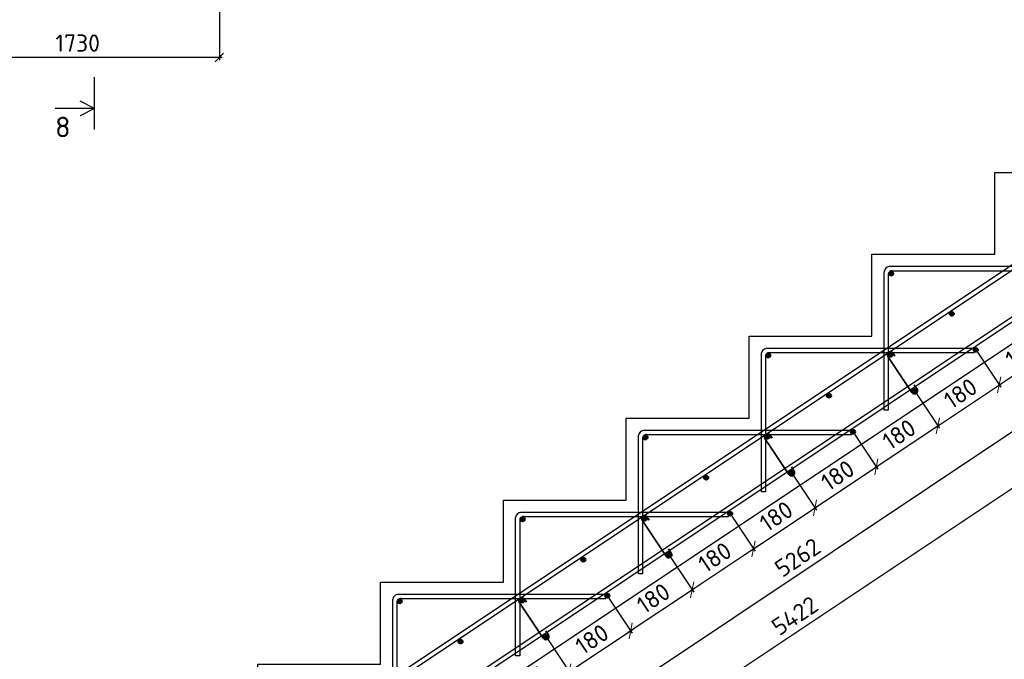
# Model space of a CAD drawing. Header units: millimetres. Extents: x 125896 to 2572636, y -120305 to 130347.
# Tile 240 of 256: x 387349 to 399372, y 33158 to 40964. Entities that reach past the tile are written whole.
import ezdxf

# ---------------------------------------------------------------- set-up
doc = ezdxf.new("R2010")
doc.units = ezdxf.units.MM
doc.linetypes.add('CENTER', pattern=[2, 1.25, -0.25, 0.25, -0.25])
for name, color, linetype, lineweight in [('Арматура', 152, 'Continuous', 40), ('ОСИ', 7, 'CENTER', 15), ('Основная 0.35', 200, 'Continuous', 35), ('Столовая Двери и окна', 7, 'Continuous', 15), ('ТЕКСТ', 7, 'Continuous', 15)]:
    doc.layers.add(name, color=color, linetype=linetype, lineweight=lineweight)
doc.styles.add('GOST-2.304_Type-B', font='GOST Common.ttf')
doc.styles.get("Standard").update_dxf_attribs({"font": 'isocpeur.ttf'})
doc.styles.add('ГОСТ', font='isocpeur.ttf')
doc.dimstyles.new('Осевые', dxfattribs={"dimscale": 0.7, "dimtxt": 450, "dimasz": 400, "dimexe": 100, "dimexo": 100, "dimgap": 100, "dimtad": 1, "dimdec": 0, "dimzin": 0, "dimdsep": 46, "dimtxsty": 'Standard', "dimblk": 'OBLIQUE', "dimcen": 9, "dimdle": 100, "dimazin": 0, "dimtm": 1e-09, "dimtfac": 1, "dimtdec": 0, "dimtofl": 0, "dimtmove": 0, "dimatfit": 3, "dimfxl": 1, "dimtolj": 1, "dimtzin": 0, "dimarcsym": 0})

# ---------------------------------------------------------------- blocks, each defined once
blk = doc.blocks.new('_OBLIQUE')
at = {"color": 0, "linetype": 'ByBlock'}
blk.add_line((-0.5, -0.5), (0.5, 0.5), dxfattribs=at)
blk = doc.blocks.new('*D705')
at = {"layer": 'Defpoints', "color": 0, "linetype": 'ByBlock', "lineweight": 20, "ltscale": 13, "transparency": 16777216}
for p in [(407272, 42483, -900), (407892, 41553), (385381, 27888, -900)]:
    blk.add_point(p, dxfattribs=at)
at = {"layer": 'ОСИ', "color": 0, "linetype": 'ByBlock', "lineweight": -2, "ltscale": 13, "transparency": 16777216}
for p, q in [((407291, 42453), (407911, 41524)), ((385972, 26939), (407921, 41572)), ((385400, 27859), (386020, 26930))]:
    blk.add_line(p, q, dxfattribs=at)
at = {"layer": 'ОСИ', "color": 0, "linetype": 'ByBlock', "lineweight": -2, "ltscale": 13, "transparency": 16777216, "xscale": 140, "yscale": 140, "zscale": 140}
for p, rotation in [((407892, 41553), 33.69006752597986), ((386001, 26959), 213.6900675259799)]:
    blk.add_blockref('_OBLIQUE', p, dxfattribs=dict(at, rotation=rotation))
at = {"layer": 'ОСИ', "color": 0, "linetype": 'ByBlock', "ltscale": 13, "transparency": 16777216, "insert": (396849, 34401), "char_height": 210, "attachment_point": 5, "rotation": 33.6901}
blk.add_mtext('\\A1;5262', dxfattribs=at)
blk = doc.blocks.new('*D706')
at = {"layer": 'Defpoints', "color": 0, "linetype": 'ByBlock', "lineweight": 20, "ltscale": 13, "transparency": 16777216}
for p in [(406959, 42909, -996), (408190, 41064), (384403, 27871, -996)]:
    blk.add_point(p, dxfattribs=at)
at = {"layer": 'ОСИ', "color": 0, "linetype": 'ByBlock', "lineweight": -2, "ltscale": 13, "transparency": 16777216}
for p, q in [((406979, 42880), (408209, 41035)), ((385604, 26006), (408219, 41083)), ((384422, 27842), (385652, 25997))]:
    blk.add_line(p, q, dxfattribs=at)
at = {"layer": 'ОСИ', "color": 0, "linetype": 'ByBlock', "lineweight": -2, "ltscale": 13, "transparency": 16777216, "xscale": 140, "yscale": 140, "zscale": 140}
for p, rotation in [((408190, 41064), 33.69006752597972), ((385633, 26026), 213.6900675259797)]:
    blk.add_blockref('_OBLIQUE', p, dxfattribs=dict(at, rotation=rotation))
at = {"layer": 'ОСИ', "color": 0, "linetype": 'ByBlock', "ltscale": 13, "transparency": 16777216, "insert": (396814, 33690), "char_height": 210, "attachment_point": 5, "rotation": 33.6901}
blk.add_mtext('\\A1;5422', dxfattribs=at)
blk = doc.blocks.new('*D661')
at = {"layer": 'Defpoints', "color": 0, "linetype": 'ByBlock', "lineweight": 20, "ltscale": 13, "transparency": 16777216}
for p in [(393774, 33435, 96), (394060, 33007), (393024, 32935, 96)]:
    blk.add_point(p, dxfattribs=at)
at = {"layer": 'ОСИ', "color": 0, "linetype": 'ByBlock', "lineweight": -2, "ltscale": 13, "transparency": 16777216}
for p, q in [((393794, 33406), (394079, 32978)), ((393280, 32488), (394089, 33026)), ((393044, 32906), (393329, 32478))]:
    blk.add_line(p, q, dxfattribs=at)
at = {"layer": 'ОСИ', "color": 0, "linetype": 'ByBlock', "lineweight": -2, "ltscale": 13, "transparency": 16777216, "xscale": 140, "yscale": 140, "zscale": 140}
for p, rotation in [((394060, 33007), 33.69006752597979), ((393310, 32507), 213.6900675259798)]:
    blk.add_blockref('_OBLIQUE', p, dxfattribs=dict(at, rotation=rotation))
at = {"layer": 'ОСИ', "color": 0, "linetype": 'ByBlock', "ltscale": 13, "transparency": 16777216, "insert": (393587, 32903), "char_height": 210, "attachment_point": 5, "rotation": 33.6901}
blk.add_mtext('\\A1;180', dxfattribs=at)
blk = doc.blocks.new('*D662')
at = {"layer": 'Defpoints', "color": 0, "linetype": 'ByBlock', "lineweight": 20, "ltscale": 13, "transparency": 16777216}
for p in [(394524, 33935, 96), (393774, 33435, 96), (394810, 33507)]:
    blk.add_point(p, dxfattribs=at)
at = {"layer": 'ОСИ', "color": 0, "linetype": 'ByBlock', "lineweight": -2, "ltscale": 13, "transparency": 16777216}
for p, q in [((394544, 33906), (394829, 33478)), ((394030, 32988), (394839, 33526)), ((393794, 33406), (394079, 32978))]:
    blk.add_line(p, q, dxfattribs=at)
at = {"layer": 'ОСИ', "color": 0, "linetype": 'ByBlock', "lineweight": -2, "ltscale": 13, "transparency": 16777216, "xscale": 140, "yscale": 140, "zscale": 140}
for p, rotation in [((394810, 33507), 33.69006752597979), ((394060, 33007), 213.6900675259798)]:
    blk.add_blockref('_OBLIQUE', p, dxfattribs=dict(at, rotation=rotation))
at = {"layer": 'ОСИ', "color": 0, "linetype": 'ByBlock', "ltscale": 13, "transparency": 16777216, "insert": (394337, 33403), "char_height": 210, "attachment_point": 5, "rotation": 33.6901}
blk.add_mtext('\\A1;180', dxfattribs=at)
blk = doc.blocks.new('*D663')
at = {"layer": 'Defpoints', "color": 0, "linetype": 'ByBlock', "lineweight": 20, "ltscale": 13, "transparency": 16777216}
for p in [(395274, 34435, 96), (394524, 33935, 96), (395560, 34007)]:
    blk.add_point(p, dxfattribs=at)
at = {"layer": 'ОСИ', "color": 0, "linetype": 'ByBlock', "lineweight": -2, "ltscale": 13, "transparency": 16777216}
for p, q in [((395294, 34406), (395579, 33978)), ((394780, 33488), (395589, 34026)), ((394544, 33906), (394829, 33478))]:
    blk.add_line(p, q, dxfattribs=at)
at = {"layer": 'ОСИ', "color": 0, "linetype": 'ByBlock', "lineweight": -2, "ltscale": 13, "transparency": 16777216, "xscale": 140, "yscale": 140, "zscale": 140}
for p, rotation in [((395560, 34007), 33.69006752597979), ((394810, 33507), 213.6900675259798)]:
    blk.add_blockref('_OBLIQUE', p, dxfattribs=dict(at, rotation=rotation))
at = {"layer": 'ОСИ', "color": 0, "linetype": 'ByBlock', "ltscale": 13, "transparency": 16777216, "insert": (395087, 33903), "char_height": 210, "attachment_point": 5, "rotation": 33.6901}
blk.add_mtext('\\A1;180', dxfattribs=at)
blk = doc.blocks.new('*D664')
at = {"layer": 'Defpoints', "color": 0, "linetype": 'ByBlock', "lineweight": 20, "ltscale": 13, "transparency": 16777216}
for p in [(396024, 34935, 96), (396310, 34507), (395274, 34435, 96)]:
    blk.add_point(p, dxfattribs=at)
at = {"layer": 'ОСИ', "color": 0, "linetype": 'ByBlock', "lineweight": -2, "ltscale": 13, "transparency": 16777216}
for p, q in [((396044, 34906), (396329, 34478)), ((395530, 33988), (396339, 34526)), ((395294, 34406), (395579, 33978))]:
    blk.add_line(p, q, dxfattribs=at)
at = {"layer": 'ОСИ', "color": 0, "linetype": 'ByBlock', "lineweight": -2, "ltscale": 13, "transparency": 16777216, "xscale": 140, "yscale": 140, "zscale": 140}
for p, rotation in [((396310, 34507), 33.69006752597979), ((395560, 34007), 213.6900675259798)]:
    blk.add_blockref('_OBLIQUE', p, dxfattribs=dict(at, rotation=rotation))
at = {"layer": 'ОСИ', "color": 0, "linetype": 'ByBlock', "ltscale": 13, "transparency": 16777216, "insert": (395837, 34403), "char_height": 210, "attachment_point": 5, "rotation": 33.6901}
blk.add_mtext('\\A1;180', dxfattribs=at)
blk = doc.blocks.new('*D665')
at = {"layer": 'Defpoints', "color": 0, "linetype": 'ByBlock', "lineweight": 20, "ltscale": 13, "transparency": 16777216}
for p in [(396774, 35435, 96), (397060, 35007), (396024, 34935, 96)]:
    blk.add_point(p, dxfattribs=at)
at = {"layer": 'ОСИ', "color": 0, "linetype": 'ByBlock', "lineweight": -2, "ltscale": 13, "transparency": 16777216}
for p, q in [((396794, 35406), (397079, 34978)), ((396280, 34488), (397089, 35026)), ((396044, 34906), (396329, 34478))]:
    blk.add_line(p, q, dxfattribs=at)
at = {"layer": 'ОСИ', "color": 0, "linetype": 'ByBlock', "lineweight": -2, "ltscale": 13, "transparency": 16777216, "xscale": 140, "yscale": 140, "zscale": 140}
for p, rotation in [((397060, 35007), 33.69006752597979), ((396310, 34507), 213.6900675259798)]:
    blk.add_blockref('_OBLIQUE', p, dxfattribs=dict(at, rotation=rotation))
at = {"layer": 'ОСИ', "color": 0, "linetype": 'ByBlock', "ltscale": 13, "transparency": 16777216, "insert": (396587, 34903), "char_height": 210, "attachment_point": 5, "rotation": 33.6901}
blk.add_mtext('\\A1;180', dxfattribs=at)
blk = doc.blocks.new('*D666')
at = {"layer": 'Defpoints', "color": 0, "linetype": 'ByBlock', "lineweight": 20, "ltscale": 13, "transparency": 16777216}
for p in [(397524, 35935, 96), (397810, 35507), (396774, 35435, 96)]:
    blk.add_point(p, dxfattribs=at)
at = {"layer": 'ОСИ', "color": 0, "linetype": 'ByBlock', "lineweight": -2, "ltscale": 13, "transparency": 16777216}
for p, q in [((397544, 35906), (397829, 35478)), ((397030, 34988), (397839, 35526)), ((396794, 35406), (397079, 34978))]:
    blk.add_line(p, q, dxfattribs=at)
at = {"layer": 'ОСИ', "color": 0, "linetype": 'ByBlock', "lineweight": -2, "ltscale": 13, "transparency": 16777216, "xscale": 140, "yscale": 140, "zscale": 140}
for p, rotation in [((397810, 35507), 33.69006752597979), ((397060, 35007), 213.6900675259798)]:
    blk.add_blockref('_OBLIQUE', p, dxfattribs=dict(at, rotation=rotation))
at = {"layer": 'ОСИ', "color": 0, "linetype": 'ByBlock', "ltscale": 13, "transparency": 16777216, "insert": (397337, 35403), "char_height": 210, "attachment_point": 5, "rotation": 33.6901}
blk.add_mtext('\\A1;180', dxfattribs=at)
blk = doc.blocks.new('*D667')
at = {"layer": 'Defpoints', "color": 0, "linetype": 'ByBlock', "lineweight": 20, "ltscale": 13, "transparency": 16777216}
for p in [(398274, 36435, 96), (398560, 36007), (397524, 35935, 96)]:
    blk.add_point(p, dxfattribs=at)
at = {"layer": 'ОСИ', "color": 0, "linetype": 'ByBlock', "lineweight": -2, "ltscale": 13, "transparency": 16777216}
for p, q in [((398294, 36406), (398579, 35978)), ((397780, 35488), (398589, 36026)), ((397544, 35906), (397829, 35478))]:
    blk.add_line(p, q, dxfattribs=at)
at = {"layer": 'ОСИ', "color": 0, "linetype": 'ByBlock', "lineweight": -2, "ltscale": 13, "transparency": 16777216, "xscale": 140, "yscale": 140, "zscale": 140}
for p, rotation in [((398560, 36007), 33.69006752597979), ((397810, 35507), 213.6900675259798)]:
    blk.add_blockref('_OBLIQUE', p, dxfattribs=dict(at, rotation=rotation))
at = {"layer": 'ОСИ', "color": 0, "linetype": 'ByBlock', "ltscale": 13, "transparency": 16777216, "insert": (398087, 35903), "char_height": 210, "attachment_point": 5, "rotation": 33.6901}
blk.add_mtext('\\A1;180', dxfattribs=at)
blk = doc.blocks.new('*D668')
at = {"layer": 'Defpoints', "color": 0, "linetype": 'ByBlock', "lineweight": 20, "ltscale": 13, "transparency": 16777216}
for p in [(399024, 36935, 96), (398274, 36435, 96), (399310, 36507)]:
    blk.add_point(p, dxfattribs=at)
at = {"layer": 'ОСИ', "color": 0, "linetype": 'ByBlock', "lineweight": -2, "ltscale": 13, "transparency": 16777216}
for p, q in [((399044, 36906), (399329, 36478)), ((398530, 35988), (399339, 36526)), ((398294, 36406), (398579, 35978))]:
    blk.add_line(p, q, dxfattribs=at)
at = {"layer": 'ОСИ', "color": 0, "linetype": 'ByBlock', "lineweight": -2, "ltscale": 13, "transparency": 16777216, "xscale": 140, "yscale": 140, "zscale": 140}
for p, rotation in [((399310, 36507), 33.69006752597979), ((398560, 36007), 213.6900675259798)]:
    blk.add_blockref('_OBLIQUE', p, dxfattribs=dict(at, rotation=rotation))
at = {"layer": 'ОСИ', "color": 0, "linetype": 'ByBlock', "ltscale": 13, "transparency": 16777216, "insert": (398837, 36403), "char_height": 210, "attachment_point": 5, "rotation": 33.6901}
blk.add_mtext('\\A1;180', dxfattribs=at)
blk = doc.blocks.new('*D669')
at = {"layer": 'Defpoints', "color": 0, "linetype": 'ByBlock', "lineweight": 20, "ltscale": 13, "transparency": 16777216}
for p in [(399774, 37435, 96), (399024, 36935, 96), (400060, 37007)]:
    blk.add_point(p, dxfattribs=at)
at = {"layer": 'ОСИ', "color": 0, "linetype": 'ByBlock', "lineweight": -2, "ltscale": 13, "transparency": 16777216}
for p, q in [((399794, 37406), (400079, 36978)), ((399280, 36488), (400089, 37026)), ((399044, 36906), (399329, 36478))]:
    blk.add_line(p, q, dxfattribs=at)
at = {"layer": 'ОСИ', "color": 0, "linetype": 'ByBlock', "lineweight": -2, "ltscale": 13, "transparency": 16777216, "xscale": 140, "yscale": 140, "zscale": 140}
for p, rotation in [((400060, 37007), 33.69006752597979), ((399310, 36507), 213.6900675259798)]:
    blk.add_blockref('_OBLIQUE', p, dxfattribs=dict(at, rotation=rotation))
at = {"layer": 'ОСИ', "color": 0, "linetype": 'ByBlock', "ltscale": 13, "transparency": 16777216, "insert": (399587, 36903), "char_height": 210, "attachment_point": 5, "rotation": 33.6901}
blk.add_mtext('\\A1;180', dxfattribs=at)
blk = doc.blocks.new('*D752')
at = {"layer": 'Defpoints', "color": 0, "linetype": 'ByBlock', "lineweight": 20, "ltscale": 13, "transparency": 16777216}
for p in [(386327, 42869), (389787, 42869), (386327, 40504)]:
    blk.add_point(p, dxfattribs=at)
at = {"layer": 'ОСИ', "color": 0, "linetype": 'ByBlock', "lineweight": -2, "ltscale": 13, "transparency": 16777216}
for p, q in [((386327, 42834), (386327, 40469)), ((389787, 42834), (389787, 40469)), ((389822, 40504), (386292, 40504))]:
    blk.add_line(p, q, dxfattribs=at)
at = {"layer": 'ОСИ', "color": 0, "linetype": 'ByBlock', "lineweight": -2, "ltscale": 13, "transparency": 16777216, "xscale": 105, "yscale": 105, "zscale": 105, "rotation": 180}
blk.add_blockref('_OBLIQUE', (386327, 40504), dxfattribs=at)
at = {"layer": 'ОСИ', "color": 0, "linetype": 'ByBlock', "lineweight": -2, "ltscale": 13, "transparency": 16777216, "xscale": 105, "yscale": 105, "zscale": 105}
blk.add_blockref('_OBLIQUE', (389787, 40504), dxfattribs=at)
at = {"layer": 'ОСИ', "color": 0, "linetype": 'ByBlock', "lineweight": 25, "ltscale": 13, "transparency": 16777216, "insert": (388057, 40679), "char_height": 210, "attachment_point": 5}
blk.add_mtext('\\A1;1730', dxfattribs=at)

msp = doc.modelspace()

# ---------------------------------------------------------------- hatches: boundary and pattern name
at = {"layer": 'Арматура'}
h = msp.add_hatch(color=256, dxfattribs=at)
edge = h.paths.add_edge_path()
edge.add_arc((397989.9, 37865.8), 25, 0, 360)
h = msp.add_hatch(color=256, dxfattribs=at)
edge = h.paths.add_edge_path()
edge.add_arc((398731.1, 37374.6), 25, 0, 360)
h = msp.add_hatch(color=256, dxfattribs=at)
edge = h.paths.add_edge_path()
edge.add_arc((399024.1, 36935), 25, 0, 360)
h = msp.add_hatch(color=256, dxfattribs=at)
edge = h.paths.add_edge_path()
edge.add_arc((396489.9, 36865.8), 25, 0, 360)
h = msp.add_hatch(color=256, dxfattribs=at)
edge = h.paths.add_edge_path()
edge.add_arc((397981.1, 36874.6), 25, 0, 360)
h = msp.add_hatch(color=256, dxfattribs=at)
edge = h.paths.add_edge_path()
edge.add_arc((398274.1, 36435), 25, 0, 360)
h = msp.add_hatch(color=256, dxfattribs=at)
edge = h.paths.add_edge_path()
edge.add_arc((397231.1, 36374.6), 25, 0, 360)
h = msp.add_hatch(color=256, dxfattribs=at)
edge = h.paths.add_edge_path()
edge.add_arc((397524.1, 35935), 25, 0, 360)
h = msp.add_hatch(color=256, dxfattribs=at)
edge = h.paths.add_edge_path()
edge.add_arc((394989.9, 35865.8), 25, 0, 360)
h = msp.add_hatch(color=256, dxfattribs=at)
edge = h.paths.add_edge_path()
edge.add_arc((396481.1, 35874.6), 25, 0, 360)
h = msp.add_hatch(color=256, dxfattribs=at)
edge = h.paths.add_edge_path()
edge.add_arc((395731.1, 35374.6), 25, 0, 360)
h = msp.add_hatch(color=256, dxfattribs=at)
edge = h.paths.add_edge_path()
edge.add_arc((396774.1, 35435), 25, 0, 360)
h = msp.add_hatch(color=256, dxfattribs=at)
edge = h.paths.add_edge_path()
edge.add_arc((393489.9, 34865.8), 25, 0, 360)
h = msp.add_hatch(color=256, dxfattribs=at)
edge = h.paths.add_edge_path()
edge.add_arc((394981.1, 34874.6), 25, 0, 360)
h = msp.add_hatch(color=256, dxfattribs=at)
edge = h.paths.add_edge_path()
edge.add_arc((396024.1, 34935), 25, 0, 360)
h = msp.add_hatch(color=256, dxfattribs=at)
edge = h.paths.add_edge_path()
edge.add_arc((394231.1, 34374.6), 25, 0, 360)
h = msp.add_hatch(color=256, dxfattribs=at)
edge = h.paths.add_edge_path()
edge.add_arc((395274.1, 34435), 25, 0, 360)
h = msp.add_hatch(color=256, dxfattribs=at)
edge = h.paths.add_edge_path()
edge.add_arc((394524.1, 33935), 25, 0, 360)
h = msp.add_hatch(color=256, dxfattribs=at)
edge = h.paths.add_edge_path()
edge.add_arc((391989.9, 33865.8), 25, 0, 360)
h = msp.add_hatch(color=256, dxfattribs=at)
edge = h.paths.add_edge_path()
edge.add_arc((393481.1, 33874.6), 25, 0, 360)
h = msp.add_hatch(color=256, dxfattribs=at)
edge = h.paths.add_edge_path()
edge.add_arc((393774.1, 33435), 25, 0, 360)
h = msp.add_hatch(color=256, dxfattribs=at)
edge = h.paths.add_edge_path()
edge.add_arc((392731.1, 33374.6), 25, 0, 360)

# ---------------------------------------------------------------- linework, layer by layer
for centre in [(397989.9, 37865.8), (398731.1, 37374.6), (399024.1, 36935, 95.9), (396489.9, 36865.8), (397981.1, 36874.6), (398274.1, 36435, 95.9), (397231.1, 36374.6), (397524.1, 35935, 95.9), (394989.9, 35865.8), (396481.1, 35874.6), (395731.1, 35374.6), (396774.1, 35435, 95.9), (393489.9, 34865.8), (394981.1, 34874.6), (396024.1, 34935, 95.9), (394231.1, 34374.6), (395274.1, 34435, 95.9), (394524.1, 33935, 95.9), (391989.9, 33865.8), (393481.1, 33874.6), (393774.1, 33435, 95.9), (392731.1, 33374.6)]:
    msp.add_circle(centre, 25, dxfattribs=at)
at = {"layer": 'Основная 0.35'}
for p, q in [((398242.5, 36414.9, 95.9), (397949.4, 36854.5)), ((398012.7, 36894.7), (398036.5, 36857.2)), ((398305.8, 36455.1, 95.9), (398272.5, 36507.5, 95.9)), ((396742.5, 35414.9, 95.9), (396449.4, 35854.5)), ((396512.7, 35894.7), (396536.5, 35857.2)), ((396805.8, 35455.1, 95.9), (396772.5, 35507.5, 95.9)), ((395012.7, 34894.7), (395036.5, 34857.2)), ((395242.5, 34414.9, 95.9), (394949.4, 34854.5)), ((395305.8, 34455.1, 95.9), (395272.5, 34507.5, 95.9)), ((393742.5, 33414.9, 95.9), (393449.4, 33854.5)), ((393512.7, 33894.7), (393536.5, 33857.2)), ((393805.8, 33455.1, 95.9), (393772.5, 33507.5, 95.9))]:
    msp.add_line(p, q, dxfattribs=at)
for centre, start, end in [((397981.1, 36874.6), 32.40892, 212.40892), ((398274.1, 36435, 95.9), 212.40892, 32.40892), ((396481.1, 35874.6), 32.40892, 212.40892), ((396774.1, 35435, 95.9), 212.40892, 32.40892), ((394981.1, 34874.6), 32.40892, 212.40892), ((395274.1, 34435, 95.9), 212.40892, 32.40892), ((393481.1, 33874.6), 32.40892, 212.40892), ((393774.1, 33435, 95.9), 212.40892, 32.40892)]:
    msp.add_arc(centre, 37.5, start, end, dxfattribs=at)
at = {"layer": 'Столовая Двери и окна', "color": 18, "lineweight": 30, "true_color": 0x000000}
for p, q in [((407104.9, 42100.8, -1170), (385504.9, 27700.8, -900)), ((388260.5, 39625.2), (388260.5, 40263.7)), ((388260.5, 39881), (388085.4, 39969)), ((388260.5, 39881), (387782, 39881)), ((388260.5, 39881), (388085.4, 39793))]:
    msp.add_line(p, q, dxfattribs=at)
at = {"layer": 'Столовая Двери и окна', "color": 146, "lineweight": 30, "true_color": 0x105689}
for points, elevation in [([(406959.5, 42909.3), (406931.8, 42950.9), (384374.9, 27913), (384402.6, 27871.4)], -995.9), ([(407272, 42482.6), (407244.2, 42524.2), (385353, 27930), (385380.8, 27888.4)], -900)]:
    msp.add_lwpolyline(points, close=True, dxfattribs=dict(at, elevation=elevation))
at = {"layer": 'Столовая Двери и окна', "color": 18, "lineweight": 30, "true_color": 0x000000}
msp.add_lwpolyline([(384254.9, 28100.8), (384254.9, 29100.8), (385754.9, 29100.8), (385754.9, 30100.8), (387254.9, 30100.8), (387254.9, 31100.8), (388754.9, 31100.8), (388754.9, 32100.8), (390254.9, 32100.8), (390254.9, 33100.8), (391754.9, 33100.8), (391754.9, 34100.8), (393254.9, 34100.8), (393254.9, 35100.8), (394754.9, 35100.8), (394754.9, 36100.8), (396254.9, 36100.8), (396254.9, 37100.8), (397754.9, 37100.8), (397754.9, 38100.8), (399254.9, 38100.8), (399254.9, 39100.8), (400754.9, 39100.8)], dxfattribs=at)
at = {"layer": 'Столовая Двери и окна', "color": 146, "lineweight": 30, "true_color": 0x105689}
for points in [[(397954.9, 37858.8), (397954.9, 36200.8), (397904.9, 36200.8), (397904.9, 37888.4)], [(397999.4, 37900.8), (400504.9, 37900.8), (400504.9, 37950.8), (397965, 37950.8), (397965, 37950.8), (397965, 37950.8)], [(396499.4, 36900.8), (399004.9, 36900.8), (399004.9, 36950.8), (396465, 36950.8), (396465, 36950.8), (396465, 36950.8)], [(396454.9, 36858.8), (396454.9, 35200.8), (396404.9, 35200.8), (396404.9, 36888.4)], [(394999.4, 35900.8), (397504.9, 35900.8), (397504.9, 35950.8), (394965, 35950.8), (394965, 35950.8), (394965, 35950.8)], [(394954.9, 35858.8), (394954.9, 34200.8), (394904.9, 34200.8), (394904.9, 35888.4)], [(393454.9, 34858.8), (393454.9, 33200.8), (393404.9, 33200.8), (393404.9, 34888.4)], [(393499.4, 34900.8), (396004.9, 34900.8), (396004.9, 34950.8), (393465, 34950.8), (393465, 34950.8), (393465, 34950.8)], [(391999.4, 33900.8), (394504.9, 33900.8), (394504.9, 33950.8), (391965, 33950.8), (391965, 33950.8), (391965, 33950.8)], [(391954.9, 33858.8), (391954.9, 32200.8), (391904.9, 32200.8), (391904.9, 33888.4)]]:
    msp.add_lwpolyline(points, dxfattribs=at)
for centre, radius, start, end in [((397973.4, 37882.5), 68.8, 97.03929, 175.07833), ((398001, 37854.6), 46.3, 86.19482, 184.74031), ((396473.4, 36882.5), 68.8, 97.03929, 175.07833), ((396501, 36854.6), 46.3, 86.19482, 184.74031), ((394973.4, 35882.5), 68.8, 97.03929, 175.07833), ((395001, 35854.6), 46.3, 86.19482, 184.74031), ((393473.4, 34882.5), 68.8, 97.03929, 175.07833), ((393501, 34854.6), 46.3, 86.19482, 184.74031), ((391973.4, 33882.5), 68.8, 97.03929, 175.07833), ((392001, 33854.6), 46.3, 86.19482, 184.74031)]:
    msp.add_arc(centre, radius, start, end, dxfattribs=at)

# ---------------------------------------------------------------- texts
at = {"insert": (226281.3, 54484), "char_height": 250, "attachment_point": 1, "style": 'ГОСТ'}
msp.add_mtext_dynamic_manual_height_columns('\\A1;\\pi9384.38;{\\H1.5152x;\\P\\pi1250;Общие указания\\P\\pi250;}1.^IРабочая документация разработана в соответствии с заданием на проектирование, требованиями действующих технических регламентов, стандартов, сводов правил и других документов, содержащих установленные требования.\\P2.^IРабочая документация выполнена в соответствии со следующими нормативными и техническими документами:\\P-^IСП 20.13330.2016 "Нагрузки и Воздействия";\\P-^IСП 63.13330.2012 "Бетонные и железобетонные конструкции. Основные положения";\\P-^IСП 22.13330.2016 "Основания зданий и сооружений";\\P-^IСП 45.13330.2012 "Земляные сооружения, основания и фундаменты".\\P3.   За относительную отметку 0,000 принята отметка чистого пола первого этажа.\\P4.^IПеречень видов работ, для которых необходимо составлять акты освидетельствования скрытых работ:\\P-^Iармирование конструкций;\\P-^Iосвидетельствование опалубки перед бетонированием;\\P-^Iвыполнение сварочных работ;\\P-^Iотбор контрольных проб бетона;\\P-^Iсоответствие законченных железобетонных конструкций проекту с отображением качества работ;\\P-^Iустройство монолитных конструкций, выполняемых в зимнее время;  \\P\\pi0;  -    устройство гидроизоляции;\\P\\pi250;-^Iуплотнение грунтов и обратную засыпку.\\PЗапрещается выполнение последующих работ при отсутствии актов освидетельствования предшествующих скрытых работ во всех случаях.\\P\\pi0;        5. Проект рассчитан на производство работ в период положительных температур. В случае выполнения работ при отрицательных температурах необходимо выполнять требования СНиП часть 3 по производству работ и ППР.\\P        6. При минимальной температуре воздуха до минус 15°С допускается: выдерживание бетона в конструкции методом термоса, при предварительном разогреве бетонной смеси, форсированный электроразогрев бетона в конструкции с повторным уплотнением.\\P\\pi250;При минимальной температуре воздуха до минус 25°С допускается: обогрев бетона в греющей опалубке с помощью низкотемпературных электронагревателей, электродный сквозной прогрев бетона, электрообогрев с помощью греющего провода.\\P\\pi0;7. При отрицательной температуре воздуха уплотнение грунта обратной засыпки в траншеях должно \\Pосуществляться до достижения коэффициента уплотнения 0,98. \\PВремя уплотнения грунта в зависимости от температуры воздуха: \\P\\pi250;-^Iпри t{\\H0.7x;\\So^ ;}-5, 90-120 минут; при t{\\H0.7x;\\So^ ;\\H1.42857x;-10, 60-90 минут; }при t{\\H0.7x;\\So^ ;\\H1.42857x;-20, 40-60 минут; }при t{\\H0.7x;\\So^ ;\\H1.42857x;-30, 20-30 минут;\\P\\pi0;Работы по выполнению насыпей и обратных засыпок при отрицательных температурах должны производить с учетом следующих требований:\\P\\pi250;-^Iподготовку поверхности (основания) насыпи и обратных засыпок следует выполнять с полным удалением снега, льда, промерзшего слоя слабого и пучинистого грунта на всю его глубину;\\P-^Iотсыпку в насыпь и обратные засыпки грунтов необходимо производить при их природной влажности и в талом состоянии с содержанием комьев мерзлого грунта, не превышающим требований, приведенных в приложении М СП 45.13330.2017. Свод правил. Земляные сооружения, основания и фундаменты., и, как правило, на не промерзшие ранее отсыпанные и уплотненные слои. В отдельных случаях при согласовании с автором проекта допускается грунты отсыпать на непучинистые грунты, промерзшие на глубину не более 15 см;\\P-^Iпри пониженной влажности отсыпанных грунтов для их уплотнения следует применять более тяжелое грунтоуплотняющее оборудование; \\P-^Iработы по отсыпке и уплотнению каждого слоя должны выполнять в течение одной рабочей смены; - при выполнении насыпей из глинистых грунтов при обильном снеговыпадении все работы должны быть прекращены; - перерывы в работах по выполнению насыпей и обратных засыпок допускаются только при условиях, что за время перерыва глубина промерзания ранее уплотненных пучинистых грунтов не превысит 15 см или на время перерыва ранее уплотненные грунты утепляются специальными средствами (например, маловлажным рыхлым грунтом, который в последующем удаляется); - все работы по отсыпке грунтов и их уплотнению выполняют с повышенной интенсивностью.}', width=20474.372, gutter_width=5800, heights=[24436.9], dxfattribs=at)
at = {"layer": 'Столовая Двери и окна', "color": 18, "true_color": 0x000000}
msp.add_text('8', height=250, dxfattribs=at).set_placement((387781.4, 39530.1))
at = {"layer": 'ТЕКСТ', "ltscale": 100, "insert": (333656.9, 37680.9), "char_height": 250, "attachment_point": 1, "style": 'GOST-2.304_Type-B'}
msp.add_mtext_dynamic_manual_height_columns('\\pi750;Примечание\\P1 Обратную засыпку пазух выполнять непучинистым, ненабухающим грунтом без органических включений с проливкой водой слоями не более 20 см с уплотнением грунта до коэффициента уплотнения 0,95. Условия работ по выполнению обратной засыпки при отрицательных температурах смотреть в общих указаниях лист 1.\\P2 При производстве земляных работ не допускать ухудшения свойств грунтов и качества подготовленного основания вследствие замачивания, промерзания, размыва, повреждения механизмами и транспортом.\\P3 Поз. 9 и 11 установить на хим. анкер BIT 200 (EASY FIX DIT-200) или аналог. Анкеровка выполняется в теле стен, ступеней и в теле плиты по всей длине с шагом 200 мм. Отверстие диаметром 12 мм.\\P4 При изготовлении пространственных арматурных каркасов соединение стержней выполнять при помощи вязальной проволоки. \\P5 Поз. 7 установить в шахматном порядке.\\P6 Выполнить обмазочную гидроизоляцию внутренних поверхностей вертикальных Ж/Б конструкций, соприкасающихся с грунтом под лестничным маршем за 2 раза. Материал гидроизоляции - Битумно-резиновая мастика Технониколь AquaMast\\P7 Выполнить укладку рулонной гидроизоляции Техноэласт ЭПП под устройство лестничного марша.', width=17507.725, gutter_width=1250, heights=[0], dxfattribs=at)

# ---------------------------------------------------------------- dimensions: what is measured, and where the dimension line sits
at = {"layer": 'ОСИ', "linetype": 'ByBlock', "ltscale": 13}
for p1, p2, distance, picture, middle in [((384402.6, 27871.4, -995.9), (406959.5, 42909.3, -995.9), -2218, '*D706', (396814.3, 33690.4)), ((385380.8, 27888.4, -900), (407272, 42482.6, -900), -1117.5, '*D705', (396849.2, 34401.3)), ((399024.1, 36935, 95.9), (399774.1, 37435, 95.9), -514.5, '*D669', (399587.4, 36902.5)), ((398274.1, 36435, 95.9), (399024.1, 36935, 95.9), -514.5, '*D668', (398837.4, 36402.5)), ((397524.1, 35935, 95.9), (398274.1, 36435, 95.9), -514.5, '*D667', (398087.4, 35902.5)), ((396774.1, 35435, 95.9), (397524.1, 35935, 95.9), -514.5, '*D666', (397337.4, 35402.5)), ((396024.1, 34935, 95.9), (396774.1, 35435, 95.9), -514.5, '*D665', (396587.4, 34902.5)), ((395274.1, 34435, 95.9), (396024.1, 34935, 95.9), -514.5, '*D664', (395837.4, 34402.5)), ((394524.1, 33935, 95.9), (395274.1, 34435, 95.9), -514.5, '*D663', (395087.4, 33902.5)), ((393774.1, 33435, 95.9), (394524.1, 33935, 95.9), -514.5, '*D662', (394337.4, 33402.5)), ((393024.1, 32935, 95.9), (393774.1, 33435, 95.9), -514.5, '*D661', (393587.4, 32902.5))]:
    dim = msp.add_aligned_dim(p1=p1, p2=p2, distance=distance, dimstyle='Осевые', override={"dimtxt": 300, "dimasz": 200, "dimexe": 50, "dimexo": 50, "dimlfac": 0.2, "dimdle": 50, "dimtmove": 1}, dxfattribs=at)
    dim.commit()
    dim.dimension.update_dxf_attribs({"geometry": picture, "text_midpoint": middle})
at = {"layer": 'ОСИ', "linetype": 'ByBlock', "lineweight": 25, "ltscale": 13}
dim = msp.add_linear_dim(base=(386327.3, 40504), p1=(389787.3, 42868.7), p2=(386327.3, 42868.7), dimstyle='Осевые', override={"dimtxt": 300, "dimasz": 150, "dimexe": 50, "dimexo": 50, "dimlfac": 0.5, "dimdle": 50, "dimtmove": 1}, dxfattribs=at)
dim.commit()
dim.dimension.update_dxf_attribs({"geometry": '*D752', "text_midpoint": (388057.3, 40679)})

doc.saveas('drawing.dxf')
